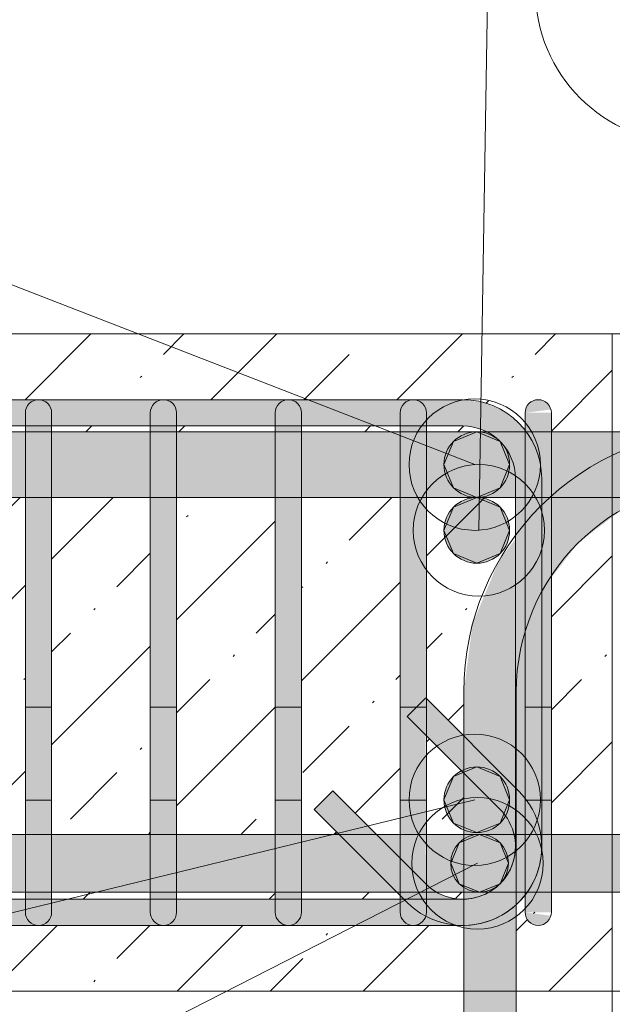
# Model space of a CAD drawing. Header units: millimetres. Extents: x -25607 to 9385, y 1894 to 10168.
# Tile 12 of 181: x -24355 to -24130, y 8665 to 9040. Entities that reach past the tile are written whole.
import ezdxf

# ---------------------------------------------------------------- set-up
doc = ezdxf.new("R2010")
doc.units = ezdxf.units.MM
for name, color, linetype, lineweight in [('S-BEAM', 12, 'Continuous', 9), ('S-COLS', 52, 'Continuous', 9), ('S-RBAR', 171, 'Continuous', 5), ('S-RBAR-IDEN', 171, 'Continuous', 5)]:
    doc.layers.add(name, color=color, linetype=linetype, lineweight=lineweight)

# ---------------------------------------------------------------- blocks, each defined once
blk = doc.blocks.new('Popisek výztuže - _Typ_ množství_PRAVÝ _řezy_-573729-V4')
at = {"layer": 'S-RBAR-IDEN'}
for p, q in [((-24857.77, 9096.15), (-24967.46, 9096.15)), ((-24967.46, 8979.71), (-24857.77, 8979.71))]:
    blk.add_line(p, q, dxfattribs=at)
for centre, start, end in [((-24967.46, 9037.93), 90, 270), ((-24857.77, 9037.93), 277.6434, 82.3566)]:
    blk.add_arc(centre, 58.22, start, end, dxfattribs=at)

msp = doc.modelspace()

# ---------------------------------------------------------------- hatches: boundary and pattern name
at = {"layer": 'S-BEAM', "lineweight": 5}
h = msp.add_hatch(dxfattribs=at)
h.set_pattern_fill('FP_1', color=256, style=0, pattern_type=2)
h.set_pattern_definition([(45, (-15090.743, 5500.453), (-35.35534, 35.35534), []), (45, (-15055.39, 5500.453), (-17.67767, 53.033), [25, -12.5, 0.8382, -11.662])])
h.paths.add_polyline_path([(-24163.19, 8890), (-24163.02, 8891.29), (-24162.52, 8892.5), (-24161.72, 8893.54), (-24160.53, 8894.4), (-24159.48, 8894.83), (-24158.19, 8895), (-24156.71, 8894.75), (-24155.69, 8894.33), (-24154.65, 8893.54), (-24153.86, 8892.5), (-24153.36, 8891.29), (-24160.88, 8890.3)])
h.paths.add_polyline_path([(-24630, 8670), (-24578.44, 8670), (-24578.44, 8695.21), (-24583.45, 8695.67), (-24584.66, 8695.17), (-24585.95, 8695), (-24587.24, 8695.17), (-24588.91, 8696.02), (-24589.49, 8696.46), (-24590.28, 8697.5), (-24591.01, 8698.66), (-24591.86, 8699.02), (-24598.08, 8703.79), (-24601.03, 8707.64), (-24605, 8707.64), (-24605, 8715.21), (-24605.84, 8717.24), (-24606.86, 8725), (-24606.86, 8865), (-24605.84, 8872.76), (-24605, 8874.79), (-24605, 8882.8), (-24600.69, 8882.8), (-24598.08, 8886.21), (-24590.95, 8891.36), (-24590.71, 8891.46), (-24590.28, 8892.5), (-24588.91, 8893.98), (-24588.29, 8894.4), (-24587.24, 8894.83), (-24585.95, 8895), (-24584.63, 8894.82), (-24583.09, 8894.18), (-24576.86, 8895), (-24186.86, 8895), (-24179.1, 8893.98), (-24171.86, 8890.98), (-24165.65, 8886.21), (-24163.19, 8883.01), (-24163.19, 8890), (-24153.19, 8890), (-24153.19, 8882.8), (-24130, 8882.8), (-24130, 8920), (-24630, 8920), (-24630, 8680.26)])
h.paths.add_polyline_path([(-24166.55, 8670), (-24130, 8670), (-24130, 8707.64), (-24153.19, 8707.64), (-24153.36, 8700), (-24163.19, 8700), (-24163.19, 8706.99), (-24165.65, 8703.79), (-24166.55, 8703.1), (-24166.55, 8680.26)])
h.paths.add_polyline_path([(-24195.29, 8670), (-24186.55, 8670), (-24186.55, 8695.04), (-24186.86, 8695), (-24558, 8695), (-24558, 8670), (-24272.45, 8670)])
h.paths.add_polyline_path([(-24158.19, 8695), (-24159.48, 8695.17), (-24160.88, 8695.82), (-24161.72, 8696.46), (-24162.52, 8697.5), (-24163.06, 8699.02), (-24163.19, 8700), (-24153.36, 8698.71), (-24153.86, 8697.5), (-24154.65, 8696.46), (-24156.71, 8695.25), (-24156.9, 8695.17)])
h.paths.add_polyline_path([(-24186.86, 8705), (-24186.55, 8705.04), (-24186.55, 8707.64), (-24196.76, 8707.64), (-24192.04, 8705.68)])
h.paths.add_polyline_path([(-24353.31, 8705), (-24353.31, 8707.64), (-24390.83, 8707.64), (-24390.83, 8705), (-24388.19, 8705)])
h.paths.add_polyline_path([(-24272.45, 8705), (-24258.25, 8705), (-24258.25, 8707.64), (-24295.78, 8707.64), (-24295.78, 8705)])
h.paths.add_polyline_path([(-24558, 8705), (-24543.42, 8705), (-24543.42, 8707.64), (-24558, 8707.64), (-24558, 8707.32)])
h.paths.add_polyline_path([(-24343.31, 8705), (-24305.78, 8705), (-24305.78, 8707.64), (-24343.31, 8707.64), (-24343.31, 8707.32)])
h.paths.add_polyline_path([(-24233.87, 8705), (-24210.72, 8705), (-24210.72, 8706.43), (-24211.93, 8707.64), (-24248.25, 8707.64), (-24248.25, 8705)])
h.paths.add_polyline_path([(-24400.83, 8705), (-24400.83, 8707.64), (-24438.36, 8707.64), (-24438.36, 8705), (-24426.77, 8705)])
h.paths.add_polyline_path([(-24485.89, 8705), (-24448.36, 8705), (-24448.36, 8707.64), (-24485.89, 8707.64), (-24485.89, 8707.32)])
h.paths.add_polyline_path([(-24503.92, 8705), (-24495.89, 8705), (-24495.89, 8707.64), (-24533.42, 8707.64), (-24533.42, 8705)])
h.paths.add_polyline_path([(-24578.44, 8705.21), (-24578.44, 8707.64), (-24580.95, 8707.64), (-24580.95, 8705.54)])
h.paths.add_polyline_path([(-24130, 8729.64), (-24130, 8850.44), (-24143.12, 8840.37), (-24153.19, 8827.25), (-24153.19, 8729.64)])
h.paths.add_polyline_path([(-24580.95, 8729.64), (-24578.44, 8729.88), (-24578.19, 8811.61), (-24578, 8826.53), (-24578, 8857.8), (-24580.95, 8857.8), (-24580.95, 8729.88)])
h.paths.add_polyline_path([(-24543.42, 8729.64), (-24543.42, 8857.8), (-24556.17, 8857.8), (-24557.04, 8844.12), (-24557.87, 8824.66), (-24558, 8809.76), (-24558, 8729.64)])
h.paths.add_polyline_path([(-24343.31, 8729.64), (-24305.78, 8729.88), (-24305.78, 8857.8), (-24343.31, 8857.8), (-24343.31, 8729.88)])
h.paths.add_polyline_path([(-24400.83, 8729.64), (-24400.83, 8857.8), (-24438.36, 8857.8), (-24438.36, 8729.64), (-24426.77, 8729.64)])
h.paths.add_polyline_path([(-24390.83, 8729.64), (-24353.31, 8729.88), (-24353.31, 8857.8), (-24390.83, 8857.8), (-24390.83, 8729.88)])
h.paths.add_polyline_path([(-24295.78, 8729.64), (-24258.25, 8729.88), (-24258.25, 8857.8), (-24295.78, 8857.8), (-24295.78, 8729.88)])
h.paths.add_polyline_path([(-24533.42, 8729.64), (-24495.89, 8729.88), (-24495.89, 8857.8), (-24533.42, 8857.8), (-24533.42, 8729.88)])
h.paths.add_polyline_path([(-24448.36, 8729.64), (-24448.36, 8857.8), (-24485.89, 8857.8), (-24485.89, 8729.64), (-24465.35, 8729.64)])
h.paths.add_polyline_path([(-24195.29, 8729.64), (-24186.55, 8729.64), (-24186.55, 8752.97), (-24200.72, 8767.14), (-24200.72, 8729.64)])
h.paths.add_polyline_path([(-24233.93, 8729.64), (-24243.43, 8739.14), (-24236.36, 8746.21), (-24219.78, 8729.64), (-24210.72, 8729.88), (-24210.72, 8857.8), (-24248.25, 8857.8), (-24248.25, 8729.64), (-24243.43, 8729.64)])
h.paths.add_polyline_path([(-24590.95, 8729.64), (-24590.95, 8857.8), (-24596.86, 8857.8), (-24596.86, 8729.64)])
h.paths.add_polyline_path([(-24186.55, 8767.11), (-24186.55, 8783.8), (-24183.14, 8809.69), (-24173.15, 8833.8), (-24166.86, 8842), (-24166.86, 8857.8), (-24200.72, 8857.8), (-24200.72, 8781.28), (-24195.29, 8775.85)])
h.paths.add_polyline_path([(-24388.19, 8882.8), (-24353.31, 8882.8), (-24353.31, 8885), (-24390.83, 8885), (-24390.83, 8882.8)])
h.paths.add_polyline_path([(-24438.36, 8882.8), (-24400.83, 8882.8), (-24400.83, 8885), (-24438.36, 8885)])
h.paths.add_polyline_path([(-24495.89, 8882.8), (-24495.89, 8885), (-24533.42, 8885), (-24533.42, 8883.8), (-24528.32, 8883.8), (-24528.32, 8882.8), (-24503.92, 8882.8)])
h.paths.add_polyline_path([(-24248.25, 8882.8), (-24210.72, 8882.8), (-24210.72, 8885), (-24248.25, 8885)])
h.paths.add_polyline_path([(-24179.1, 8882.8), (-24178.03, 8882.8), (-24181.69, 8884.32), (-24186.86, 8885), (-24200.72, 8885), (-24200.72, 8882.8), (-24181.69, 8882.8)])
h.paths.add_polyline_path([(-24272.45, 8882.8), (-24258.25, 8882.8), (-24258.25, 8885), (-24295.78, 8885), (-24295.78, 8882.8)])
h.paths.add_polyline_path([(-24485.89, 8882.8), (-24448.36, 8882.8), (-24448.36, 8885), (-24485.89, 8885)])
h.paths.add_polyline_path([(-24305.78, 8882.8), (-24305.78, 8885), (-24343.31, 8885), (-24343.31, 8882.8), (-24311.03, 8882.8)])
h.paths.add_polyline_path([(-24572.18, 8882.8), (-24570.59, 8883.46), (-24567.46, 8883.73), (-24565.29, 8883.46), (-24562.83, 8883.8), (-24543.42, 8883.8), (-24543.42, 8885), (-24577.66, 8884.9), (-24580.95, 8884.32), (-24580.95, 8882.8), (-24575, 8882.8)])
at = {"layer": 'S-RBAR'}
for color, points in [(7, [(-24388.19, 8885), (-24186.86, 8885), (-24186.86, 8895), (-24576.86, 8895), (-24576.86, 8885), (-24426.77, 8885)]), (7, [(-24156.86, 8865), (-24157.89, 8872.76), (-24160.88, 8880), (-24165.65, 8886.21), (-24172.72, 8891.34), (-24179.1, 8893.98), (-24186.86, 8895), (-24186.86, 8885), (-24181.69, 8884.32), (-24176.86, 8882.32), (-24172.72, 8879.14), (-24169.54, 8875), (-24167.54, 8870.18), (-24166.86, 8865), (-24157.89, 8865)]), (7, [(-24163.19, 8890), (-24153.36, 8891.29), (-24153.86, 8892.5), (-24154.65, 8893.54), (-24156.71, 8894.75), (-24156.9, 8894.83), (-24158.19, 8895), (-24159.48, 8894.83), (-24160.69, 8894.33), (-24161.72, 8893.54), (-24162.52, 8892.5), (-24163.02, 8891.29)]), (7, [(-24156.86, 8865), (-24153.19, 8865), (-24153.36, 8890), (-24163.19, 8890), (-24163.19, 8883.01), (-24160.53, 8879.14), (-24157.89, 8872.76), (-24157.1, 8866.78)]), (7, [(-24343.31, 8865), (-24343.31, 8885), (-24353.31, 8885), (-24353.31, 8865), (-24349.61, 8865)]), (7, [(-24295.78, 8865), (-24295.78, 8885), (-24305.78, 8885), (-24305.78, 8865)]), (7, [(-24248.25, 8865), (-24248.25, 8885), (-24258.25, 8885), (-24258.25, 8865)]), (7, [(-24200.72, 8865), (-24200.72, 8885), (-24210.72, 8885), (-24210.72, 8865)]), (256, [(-24181.56, 8857.8), (-24172.72, 8861.46), (-24169.06, 8870.3), (-24172.72, 8879.14), (-24181.56, 8882.8), (-24190.4, 8879.14), (-24194.06, 8870.3), (-24190.4, 8861.46)]), (256, [(-24181.56, 8857.8), (-24172.72, 8861.46), (-24169.06, 8870.3), (-24172.72, 8879.14), (-24181.56, 8882.8), (-24190.4, 8879.14), (-24194.06, 8870.3), (-24190.4, 8861.46)]), (7, [(-24343.31, 8725), (-24343.31, 8865), (-24353.31, 8865), (-24353.31, 8725), (-24349.61, 8725)]), (7, [(-24295.78, 8725), (-24295.78, 8865), (-24305.78, 8865), (-24305.78, 8725)]), (7, [(-24248.25, 8725), (-24248.25, 8865), (-24258.25, 8865), (-24258.25, 8725)]), (7, [(-24201.01, 8725), (-24200.72, 8725), (-24201.01, 8767.43), (-24208.08, 8774.5), (-24201.01, 8781.57), (-24200.72, 8781.57), (-24200.72, 8865), (-24210.72, 8865), (-24210.72, 8725)]), (7, [(-24156.86, 8725), (-24156.86, 8865), (-24166.86, 8865), (-24166.86, 8725)]), (7, [(-24153.19, 8725), (-24153.19, 8865), (-24156.86, 8865), (-24156.71, 8725)]), (256, [(-24181.56, 8832.8), (-24172.72, 8836.46), (-24169.06, 8845.3), (-24172.72, 8854.14), (-24181.56, 8857.8), (-24190.4, 8854.14), (-24194.06, 8845.3), (-24190.4, 8836.46)]), (7, [(-24172.72, 8739.14), (-24166.86, 8745), (-24166.86, 8747.43), (-24201.01, 8781.57), (-24208.08, 8774.5), (-24175.02, 8741.44)]), (256, [(-24181.56, 8730.3), (-24172.72, 8733.96), (-24169.06, 8742.8), (-24172.72, 8751.64), (-24181.56, 8755.3), (-24190.4, 8751.64), (-24194.06, 8742.8), (-24190.4, 8733.96)]), (7, [(-24208.08, 8703.79), (-24201.01, 8710.86), (-24236.36, 8746.21), (-24243.43, 8739.14), (-24215.14, 8710.85)]), (7, [(-24166.86, 8725), (-24166.86, 8745), (-24172.72, 8739.14), (-24169.54, 8735), (-24167.54, 8730.18)]), (256, [(-24180.5, 8707.64), (-24172.72, 8710.86), (-24169.5, 8718.64), (-24172.72, 8726.41), (-24180.5, 8729.64), (-24188.28, 8726.41), (-24191.5, 8718.64), (-24188.25, 8710.85)]), (7, [(-24343.31, 8705), (-24343.31, 8725), (-24353.31, 8725), (-24353.31, 8705), (-24346.91, 8705)]), (7, [(-24305.78, 8705), (-24295.78, 8705), (-24295.78, 8725), (-24305.78, 8725), (-24305.78, 8707.92)]), (7, [(-24258.25, 8705), (-24248.25, 8705), (-24248.25, 8725), (-24258.25, 8725), (-24258.25, 8707.92)]), (7, [(-24186.86, 8695), (-24179.1, 8696.02), (-24171.86, 8699.02), (-24165.65, 8703.79), (-24160.53, 8710.85), (-24157.89, 8717.24), (-24156.86, 8725), (-24166.86, 8725), (-24167.54, 8719.82), (-24169.54, 8715), (-24172.73, 8710.85), (-24176.86, 8707.68), (-24181.69, 8705.68), (-24186.86, 8705), (-24192.04, 8705.68), (-24196.86, 8707.68), (-24201.02, 8710.85), (-24208.08, 8703.79), (-24201.01, 8698.66), (-24194.63, 8696.02), (-24192.04, 8695.68)]), (7, [(-24158.19, 8700), (-24153.19, 8700), (-24153.19, 8725), (-24156.86, 8725), (-24157.89, 8717.24), (-24160.88, 8710), (-24163.19, 8706.99), (-24163.19, 8700), (-24159.48, 8700)]), (7, [(-24272.45, 8695), (-24186.86, 8695), (-24195.29, 8696.3), (-24201.86, 8699.02), (-24209.29, 8705), (-24576.86, 8705), (-24576.86, 8695), (-24311.03, 8695)]), (7, [(-24158.19, 8695), (-24156.71, 8695.25), (-24155.69, 8695.67), (-24154.65, 8696.46), (-24153.86, 8697.5), (-24153.36, 8698.71), (-24163.19, 8700), (-24163.02, 8698.71), (-24162.52, 8697.5), (-24161.72, 8696.46), (-24160.69, 8695.67), (-24159.48, 8695.17)])]:
    msp.add_hatch(color=color, dxfattribs=at).paths.add_polyline_path(points)
h = msp.add_hatch(color=7, dxfattribs=at)
h.paths.add_polyline_path([(-23445.36, 8857.8), (-23362.82, 8857.8), (-23362.82, 8882.8), (-23445.36, 8882.8), (-23445.36, 8863.81)])
h.paths.add_polyline_path([(-24590.95, 8857.8), (-24591.01, 8879.14), (-24594.18, 8875), (-24596.18, 8870.18), (-24596.86, 8863.81), (-24596.86, 8857.8)])
h.paths.add_polyline_path([(-24533.42, 8857.8), (-24495.89, 8857.8), (-24495.89, 8882.8), (-24528.32, 8882.8), (-24528.32, 8863.8), (-24533.42, 8863.8)])
h.paths.add_polyline_path([(-24558, 8857.8), (-24543.42, 8857.8), (-24543.42, 8863.8), (-24548.33, 8863.99), (-24548.33, 8882.8), (-24563.82, 8882.8), (-24563, 8882.46), (-24560.93, 8880.87), (-24559.34, 8878.8), (-24558.34, 8876.39), (-24558, 8872.7), (-24558, 8863.81)])
h.paths.add_polyline_path([(-24580.95, 8857.8), (-24578, 8857.8), (-24578, 8873.8), (-24558, 8873.8), (-24577.66, 8876.39), (-24576.66, 8878.8), (-24575.07, 8880.87), (-24573, 8882.8), (-24580.95, 8882.8), (-24580.95, 8863.81)])
h.paths.add_polyline_path([(-24390.83, 8857.8), (-24353.31, 8857.8), (-24353.31, 8882.8), (-24390.83, 8882.8), (-24390.83, 8863.81)])
h.paths.add_polyline_path([(-24438.36, 8857.8), (-24400.83, 8857.8), (-24400.83, 8882.8), (-24438.36, 8882.8), (-24438.36, 8863.81)])
h.paths.add_polyline_path([(-24485.89, 8857.8), (-24448.36, 8857.8), (-24448.36, 8882.8), (-24485.89, 8882.8), (-24485.89, 8863.81)])
h.paths.add_polyline_path([(-24200.72, 8857.8), (-24166.86, 8857.8), (-24166.86, 8865), (-24167.54, 8870.18), (-24169.54, 8875), (-24172.72, 8879.14), (-24176.86, 8882.32), (-24178.03, 8882.8), (-24200.72, 8882.8), (-24200.72, 8863.81)])
h.paths.add_polyline_path([(-24248.25, 8857.8), (-24210.72, 8857.8), (-24210.72, 8882.8), (-24248.25, 8882.8), (-24248.25, 8863.81)])
h.paths.add_polyline_path([(-24295.78, 8857.8), (-24258.25, 8857.8), (-24258.25, 8882.8), (-24295.78, 8882.8), (-24295.78, 8863.81)])
h.paths.add_polyline_path([(-24305.78, 8857.8), (-24305.78, 8882.8), (-24343.31, 8882.8), (-24343.31, 8857.8)])
h.paths.add_polyline_path([(-21192.5, 8857.8), (-21192.5, 8882.8), (-21371.43, 8882.8), (-21371.43, 8857.8), (-21263.23, 8857.8)])
h.paths.add_polyline_path([(-21182.5, 8857.8), (-21172.5, 8857.8), (-21172.5, 8882.8), (-21182.5, 8882.8), (-21182.5, 8863.81)])
h.paths.add_polyline_path([(-24153.19, 8857.8), (-24115.66, 8857.8), (-24115.66, 8882.8), (-24153.19, 8882.8), (-24153.19, 8863.81)])
h.paths.add_polyline_path([(-24058.13, 8857.8), (-24020.6, 8857.8), (-24020.6, 8882.8), (-24058.13, 8882.8), (-24058.13, 8863.81)])
h.paths.add_polyline_path([(-24105.66, 8857.8), (-24068.13, 8857.8), (-24068.13, 8882.8), (-24105.66, 8882.8), (-24105.66, 8863.81)])
h.paths.add_polyline_path([(-23915.54, 8857.8), (-23825.54, 8857.8), (-23825.54, 8882.8), (-23915.54, 8882.8), (-23915.54, 8863.81)])
h.paths.add_polyline_path([(-23963.07, 8857.8), (-23925.54, 8857.8), (-23925.54, 8882.8), (-23963.07, 8882.8), (-23963.07, 8863.81)])
h.paths.add_polyline_path([(-24010.6, 8857.8), (-23973.07, 8857.8), (-23973.07, 8882.8), (-24010.6, 8882.8), (-24010.6, 8863.81)])
h.paths.add_polyline_path([(-23815.54, 8857.8), (-23733, 8857.8), (-23733, 8882.8), (-23815.54, 8882.8), (-23815.54, 8863.81)])
h.paths.add_polyline_path([(-23630.45, 8857.8), (-23547.91, 8857.8), (-23547.91, 8882.8), (-23630.45, 8882.8), (-23630.45, 8863.81)])
h.paths.add_polyline_path([(-23723, 8857.8), (-23640.45, 8857.8), (-23640.45, 8882.8), (-23723, 8882.8), (-23723, 8863.81)])
h.paths.add_polyline_path([(-23537.91, 8857.8), (-23455.36, 8857.8), (-23455.36, 8882.8), (-23537.91, 8882.8), (-23537.91, 8863.81)])
h.paths.add_polyline_path([(-23352.82, 8857.8), (-23270.27, 8857.8), (-23270.27, 8882.8), (-23352.82, 8882.8), (-23352.82, 8863.81)])
h.paths.add_polyline_path([(-23167.73, 8857.8), (-23085.18, 8857.8), (-23085.18, 8882.8), (-23167.73, 8882.8), (-23167.73, 8863.81)])
h.paths.add_polyline_path([(-23177.73, 8857.8), (-23177.73, 8882.8), (-23260.27, 8882.8), (-23260.27, 8857.8)])
h.paths.add_polyline_path([(-22982.64, 8857.8), (-22900.09, 8857.8), (-22900.09, 8882.8), (-22982.64, 8882.8), (-22982.64, 8863.81)])
h.paths.add_polyline_path([(-23075.18, 8857.8), (-22992.64, 8857.8), (-22992.64, 8882.8), (-23075.18, 8882.8), (-23075.18, 8863.81)])
h.paths.add_polyline_path([(-22890.09, 8857.8), (-22807.55, 8857.8), (-22807.55, 8882.8), (-22890.09, 8882.8), (-22890.09, 8863.81)])
h.paths.add_polyline_path([(-22705, 8857.8), (-22515, 8857.8), (-22515, 8882.8), (-22705, 8882.8), (-22705, 8863.81)])
h.paths.add_polyline_path([(-22715, 8857.8), (-22715, 8882.8), (-22797.55, 8882.8), (-22797.55, 8857.8)])
h.paths.add_polyline_path([(-22505, 8857.8), (-22326.07, 8857.8), (-22326.07, 8882.8), (-22505, 8882.8), (-22505, 8863.81)])
h.paths.add_polyline_path([(-21381.43, 8857.8), (-21381.43, 8882.8), (-21560.36, 8882.8), (-21560.36, 8857.8), (-21417.55, 8857.8)])
h.paths.add_polyline_path([(-21570.36, 8857.8), (-21570.36, 8882.8), (-21749.29, 8882.8), (-21749.29, 8857.8), (-21571.87, 8857.8)])
h.paths.add_polyline_path([(-21759.29, 8857.8), (-21759.29, 8882.8), (-21938.21, 8882.8), (-21938.21, 8857.8), (-21880.51, 8857.8)])
h.paths.add_polyline_path([(-22316.07, 8857.8), (-22137.14, 8857.8), (-22137.14, 8882.8), (-22316.07, 8882.8), (-22316.07, 8863.81)])
h.paths.add_polyline_path([(-22127.14, 8857.8), (-21948.21, 8857.8), (-21948.21, 8882.8), (-22127.14, 8882.8), (-22127.14, 8863.81)])
h.paths.add_polyline_path([(-24605, 8874.79), (-24602.84, 8880), (-24600.69, 8882.8), (-24605, 8882.8), (-24605, 8879.14)])
h = msp.add_hatch(color=256, dxfattribs=at)
edge = h.paths.add_edge_path()
edge.add_arc((-24181.56, 8870.3), 12.5, 0, 360)
h = msp.add_hatch(color=256, dxfattribs=at)
edge = h.paths.add_edge_path()
edge.add_arc((-24181.56, 8870.3), 12.5, 0, 360)
h = msp.add_hatch(color=7, dxfattribs=at)
h.paths.add_polyline_path([(-24186.55, 8783.8), (-24166.86, 8783.8), (-24166.86, 8842), (-24173.15, 8833.8), (-24183.14, 8809.69), (-24184.07, 8802.62)])
h.paths.add_polyline_path([(-24153.19, 8827.25), (-24143.12, 8840.37), (-24126.55, 8853.09), (-24115.66, 8857.8), (-24153.19, 8857.64), (-24153.19, 8850.44)])
h.paths.add_polyline_path([(-24094.15, 8882.8), (-24086.55, 8882.8), (-24086.55, 8883.8)])
h = msp.add_hatch(color=256, dxfattribs=at)
edge = h.paths.add_edge_path()
edge.add_arc((-24181.56, 8845.3), 12.5, 0, 360)
h = msp.add_hatch(color=7, dxfattribs=at)
h.paths.add_polyline_path([(-24183.05, 7883.8), (-24183.05, 7916), (-24186.55, 7916), (-24186.55, 7883.8)])
h.paths.add_polyline_path([(-24186.55, 7924), (-24183.05, 7924), (-24183.05, 8016), (-24186.55, 8016), (-24186.55, 7946.05)])
h.paths.add_polyline_path([(-24186.55, 8024), (-24183.05, 8024), (-24183.05, 8116), (-24186.55, 8116), (-24186.55, 8037.83)])
h.paths.add_polyline_path([(-24183.05, 8124), (-24183.05, 8216), (-24186.55, 8216), (-24186.55, 8124)])
h.paths.add_polyline_path([(-24183.05, 8224), (-24183.05, 8316), (-24186.55, 8316), (-24186.55, 8224)])
h.paths.add_polyline_path([(-24186.55, 8324), (-24183.05, 8324), (-24183.05, 8416), (-24186.55, 8416), (-24186.55, 8343.75)])
h.paths.add_polyline_path([(-24183.05, 8424), (-24183.05, 8516), (-24186.55, 8516), (-24186.55, 8424)])
h.paths.add_polyline_path([(-24183.05, 8524), (-24183.05, 8616), (-24186.55, 8616), (-24186.55, 8524)])
h.paths.add_polyline_path([(-24183.05, 8624), (-24183.05, 8660), (-24166.55, 8660), (-24166.55, 8703.1), (-24172.72, 8698.66), (-24179.1, 8696.02), (-24186.55, 8695), (-24186.55, 8624)])
h.paths.add_polyline_path([(-24186.55, 8705.04), (-24181.69, 8705.68), (-24176.97, 8707.64), (-24186.55, 8707.64), (-24186.55, 8705.68)])
h.paths.add_polyline_path([(-24186.55, 8729.64), (-24167.47, 8729.64), (-24167.54, 8730.18), (-24169.54, 8735), (-24173.58, 8740), (-24186.55, 8752.97), (-24186.55, 8741.44)])
h.paths.add_polyline_path([(-24166.86, 8747.43), (-24166.86, 8783.8), (-24186.55, 8783.8), (-24186.55, 8767.11)])
h = msp.add_hatch(color=256, dxfattribs=at)
edge = h.paths.add_edge_path()
edge.add_arc((-24181.56, 8742.8), 12.5, 0, 360)
h = msp.add_hatch(color=7, dxfattribs=at)
h.paths.add_polyline_path([(-24601.03, 8707.64), (-24603.19, 8710.85), (-24605, 8715.21), (-24605, 8707.64), (-24602.84, 8707.64)])
h.paths.add_polyline_path([(-22960.74, 8707.64), (-22900.09, 8707.92), (-22900.09, 8729.64), (-22982.64, 8729.64), (-22982.64, 8707.64)])
h.paths.add_polyline_path([(-22890.09, 8707.64), (-22807.55, 8707.92), (-22807.55, 8729.64), (-22890.09, 8729.64), (-22890.09, 8707.92)])
h.paths.add_polyline_path([(-17983.96, 8707.64), (-17980, 8707.64), (-17980, 8729.64), (-18012.83, 8729.64), (-18012.83, 8707.64)])
h.paths.add_polyline_path([(-22992.64, 8707.64), (-22992.64, 8729.64), (-23075.18, 8729.64), (-23075.18, 8707.64), (-22999.32, 8707.64)])
h.paths.add_polyline_path([(-22797.55, 8707.64), (-22715, 8707.92), (-22715, 8729.64), (-22797.55, 8729.64), (-22797.55, 8707.92)])
h.paths.add_polyline_path([(-22705, 8707.64), (-22515, 8707.92), (-22515, 8729.64), (-22705, 8729.64), (-22705, 8707.92)])
h.paths.add_polyline_path([(-18022.83, 8707.64), (-18022.83, 8729.64), (-18061.22, 8729.64), (-18061.12, 8707.64)])
h.paths.add_polyline_path([(-23085.18, 8707.64), (-23085.18, 8729.64), (-23167.73, 8729.64), (-23167.73, 8707.64), (-23115.06, 8707.64)])
h.paths.add_polyline_path([(-22505, 8707.64), (-22326.07, 8707.92), (-22326.07, 8729.64), (-22505, 8729.64), (-22505, 8707.92)])
h.paths.add_polyline_path([(-22316.07, 8707.64), (-22137.14, 8707.92), (-22137.14, 8729.64), (-22316.07, 8729.64), (-22316.07, 8707.92)])
h.paths.add_polyline_path([(-18071.22, 8707.64), (-18071.22, 8729.64), (-18109.61, 8729.64), (-18109.61, 8707.64), (-18099.7, 8707.64)])
h.paths.add_polyline_path([(-23177.73, 8707.64), (-23177.73, 8729.64), (-23260.27, 8729.64), (-23260.27, 8707.64), (-23192.22, 8707.64)])
h.paths.add_polyline_path([(-22127.14, 8707.64), (-21948.21, 8707.92), (-21948.21, 8729.64), (-22127.14, 8729.64), (-22127.14, 8707.92)])
h.paths.add_polyline_path([(-24558, 8707.64), (-24543.42, 8707.92), (-24543.42, 8729.64), (-24558, 8729.64), (-24558, 8707.92)])
h.paths.add_polyline_path([(-18119.61, 8707.64), (-18119.61, 8729.64), (-18158, 8729.64), (-18158, 8707.64), (-18138.28, 8707.64)])
h.paths.add_polyline_path([(-21938.21, 8707.64), (-21759.29, 8707.92), (-21759.29, 8729.64), (-21938.21, 8729.64), (-21938.21, 8707.92)])
h.paths.add_polyline_path([(-23270.27, 8707.64), (-23270.27, 8729.64), (-23352.82, 8729.64), (-23352.82, 8707.64), (-23307.95, 8707.64)])
h.paths.add_polyline_path([(-24580.95, 8707.64), (-24578, 8707.92), (-24578, 8729.64), (-24580.95, 8729.64), (-24580.95, 8707.92)])
h.paths.add_polyline_path([(-21749.29, 8707.64), (-21570.36, 8707.92), (-21570.36, 8729.64), (-21749.29, 8729.64), (-21749.29, 8707.92)])
h.paths.add_polyline_path([(-18168, 8707.64), (-18168, 8729.64), (-18206.38, 8729.64), (-18206.38, 8707.64), (-18176.86, 8707.64)])
h.paths.add_polyline_path([(-23362.82, 8707.64), (-23362.82, 8729.64), (-23445.36, 8729.64), (-23445.36, 8707.64), (-23385.11, 8707.64)])
h.paths.add_polyline_path([(-21560.36, 8707.64), (-21381.43, 8707.92), (-21381.43, 8729.64), (-21560.36, 8729.64), (-21560.36, 8707.92)])
h.paths.add_polyline_path([(-23455.36, 8707.64), (-23455.36, 8729.64), (-23537.91, 8729.64), (-23537.91, 8707.64), (-23462.27, 8707.64)])
h.paths.add_polyline_path([(-21371.43, 8707.64), (-21192.5, 8707.92), (-21192.5, 8729.64), (-21371.43, 8729.64), (-21371.43, 8707.92)])
h.paths.add_polyline_path([(-18216.38, 8707.64), (-18216.38, 8729.64), (-18254.77, 8729.64), (-18254.77, 8707.64), (-18254.02, 8707.64)])
h.paths.add_polyline_path([(-21182.5, 8707.64), (-21003.57, 8707.92), (-21003.57, 8729.64), (-21182.5, 8729.64), (-21182.5, 8707.92)])
h.paths.add_polyline_path([(-24533.42, 8707.64), (-24495.89, 8707.92), (-24495.89, 8729.64), (-24533.42, 8729.64), (-24533.42, 8707.92)])
h.paths.add_polyline_path([(-20993.57, 8707.64), (-20814.64, 8707.92), (-20814.64, 8729.64), (-20993.57, 8729.64), (-20993.57, 8707.92)])
h.paths.add_polyline_path([(-23547.91, 8707.64), (-23547.91, 8729.64), (-23630.45, 8729.64), (-23630.45, 8707.64), (-23578.01, 8707.64)])
h.paths.add_polyline_path([(-18264.77, 8707.64), (-18264.77, 8729.64), (-18303.16, 8729.64), (-18303.16, 8707.64), (-18292.6, 8707.64)])
h.paths.add_polyline_path([(-24485.89, 8707.64), (-24448.36, 8707.92), (-24448.36, 8729.64), (-24485.89, 8729.64), (-24485.89, 8707.92)])
h.paths.add_polyline_path([(-20804.64, 8707.64), (-20625.71, 8707.92), (-20625.71, 8729.64), (-20804.64, 8729.64), (-20804.64, 8707.92)])
h.paths.add_polyline_path([(-20615.71, 8707.64), (-20436.79, 8707.92), (-20436.79, 8729.64), (-20615.71, 8729.64), (-20615.71, 8707.92)])
h.paths.add_polyline_path([(-18313.16, 8707.64), (-18313.16, 8729.64), (-18351.55, 8729.64), (-18351.55, 8707.64), (-18331.18, 8707.64)])
h.paths.add_polyline_path([(-23640.45, 8707.64), (-23640.45, 8729.64), (-23723, 8729.64), (-23723, 8707.64), (-23655.17, 8707.64)])
h.paths.add_polyline_path([(-20426.79, 8707.64), (-20247.86, 8707.92), (-20247.86, 8729.64), (-20426.79, 8729.64), (-20426.79, 8707.92)])
h.paths.add_polyline_path([(-24438.36, 8707.64), (-24400.83, 8707.92), (-24400.83, 8729.64), (-24438.36, 8729.64), (-24438.36, 8707.92)])
h.paths.add_polyline_path([(-20237.86, 8707.64), (-20058.93, 8707.92), (-20058.93, 8729.64), (-20237.86, 8729.64), (-20237.86, 8707.92)])
h.paths.add_polyline_path([(-18361.55, 8707.64), (-18361.55, 8729.64), (-18399.94, 8729.64), (-18399.94, 8707.64), (-18369.76, 8707.64)])
h.paths.add_polyline_path([(-23733, 8707.64), (-23733, 8729.64), (-23815.54, 8729.64), (-23815.54, 8707.64), (-23770.91, 8707.64)])
h.paths.add_polyline_path([(-20048.93, 8707.64), (-19870, 8707.92), (-19870, 8729.64), (-20048.93, 8729.64), (-20048.93, 8707.92)])
h.paths.add_polyline_path([(-19860, 8707.64), (-19670, 8707.92), (-19670, 8729.64), (-19860, 8729.64), (-19860, 8707.92)])
h.paths.add_polyline_path([(-18409.94, 8707.64), (-18409.94, 8729.64), (-18448.33, 8729.64), (-18448.33, 8707.64), (-18446.91, 8707.64)])
h.paths.add_polyline_path([(-23825.54, 8707.64), (-23825.54, 8729.64), (-23915.54, 8729.64), (-23915.54, 8707.64), (-23848.07, 8707.64)])
h.paths.add_polyline_path([(-24390.83, 8707.64), (-24353.31, 8707.92), (-24353.31, 8729.64), (-24390.83, 8729.64), (-24390.83, 8707.92)])
h.paths.add_polyline_path([(-19660, 8707.64), (-19577.45, 8707.92), (-19577.45, 8729.64), (-19660, 8729.64), (-19660, 8707.92)])
h.paths.add_polyline_path([(-18458.33, 8707.64), (-18458.33, 8729.64), (-18549.46, 8729.64), (-18549.46, 8707.64), (-18485.49, 8707.64)])
h.paths.add_polyline_path([(-19567.45, 8707.64), (-19484.91, 8707.92), (-19484.91, 8729.64), (-19567.45, 8729.64), (-19567.45, 8707.92)])
h.paths.add_polyline_path([(-23925.54, 8707.64), (-23925.54, 8729.64), (-23963.07, 8729.64), (-23963.07, 8707.64)])
h.paths.add_polyline_path([(-19474.91, 8707.64), (-19392.36, 8707.92), (-19392.36, 8729.64), (-19474.91, 8729.64), (-19474.91, 8707.92)])
h.paths.add_polyline_path([(-23973.07, 8707.64), (-23973.07, 8729.64), (-24010.6, 8729.64), (-24010.6, 8707.64), (-24002.39, 8707.64)])
h.paths.add_polyline_path([(-19382.36, 8707.64), (-19299.82, 8707.92), (-19299.82, 8729.64), (-19382.36, 8729.64), (-19382.36, 8707.92)])
h.paths.add_polyline_path([(-24020.6, 8707.64), (-24020.6, 8729.64), (-24058.13, 8729.64), (-24058.13, 8707.64), (-24040.97, 8707.64)])
h.paths.add_polyline_path([(-18559.46, 8707.64), (-18559.46, 8729.64), (-18642, 8729.64), (-18642, 8707.64), (-18562.65, 8707.64)])
h.paths.add_polyline_path([(-19289.82, 8707.64), (-19207.27, 8707.92), (-19207.27, 8729.64), (-19289.82, 8729.64), (-19289.82, 8707.92)])
h.paths.add_polyline_path([(-24068.13, 8707.64), (-24068.13, 8729.64), (-24105.66, 8729.64), (-24105.66, 8707.64), (-24079.55, 8707.64)])
h.paths.add_polyline_path([(-19197.27, 8707.64), (-19114.73, 8707.92), (-19114.73, 8729.64), (-19197.27, 8729.64), (-19197.27, 8707.92)])
h.paths.add_polyline_path([(-24343.31, 8707.64), (-24305.78, 8707.92), (-24305.78, 8729.64), (-24343.31, 8729.64), (-24343.31, 8707.92)])
h.paths.add_polyline_path([(-24115.66, 8707.64), (-24115.66, 8729.64), (-24153.19, 8729.64), (-24153.19, 8707.64), (-24118.13, 8707.64)])
h.paths.add_polyline_path([(-19104.73, 8707.64), (-19022.18, 8707.92), (-19022.18, 8729.64), (-19104.73, 8729.64), (-19104.73, 8707.92)])
h.paths.add_polyline_path([(-24295.78, 8707.64), (-24258.25, 8707.92), (-24258.25, 8729.64), (-24295.78, 8729.64), (-24295.78, 8707.92)])
h.paths.add_polyline_path([(-19012.18, 8707.64), (-18929.64, 8707.92), (-18929.64, 8729.64), (-19012.18, 8729.64), (-19012.18, 8707.92)])
h.paths.add_polyline_path([(-18652, 8707.64), (-18652, 8729.64), (-18734.55, 8729.64), (-18734.55, 8707.64), (-18678.39, 8707.64)])
h.paths.add_polyline_path([(-24181.69, 8707.64), (-24176.86, 8707.68), (-24172.72, 8710.86), (-24169.54, 8715), (-24167.54, 8719.82), (-24166.86, 8725), (-24167.54, 8729.64), (-24200.72, 8729.64), (-24200.72, 8710.64), (-24196.76, 8707.64), (-24192.04, 8707.64)])
h.paths.add_polyline_path([(-18919.64, 8707.64), (-18837.09, 8707.92), (-18837.09, 8729.64), (-18919.64, 8729.64), (-18919.64, 8707.92)])
h.paths.add_polyline_path([(-24211.93, 8707.64), (-24233.93, 8729.64), (-24248.25, 8729.64), (-24248.25, 8707.64), (-24233.87, 8707.64)])
h.paths.add_polyline_path([(-18827.09, 8707.64), (-18744.55, 8707.92), (-18744.55, 8729.64), (-18827.09, 8729.64), (-18827.09, 8707.92)])
h.paths.add_polyline_path([(-24590.95, 8710.82), (-24590.95, 8729.64), (-24596.86, 8729.64), (-24596.86, 8725), (-24596.18, 8719.82), (-24594.18, 8715), (-24590.99, 8710.85)])
h.paths.add_polyline_path([(-24210.72, 8720.57), (-24210.72, 8729.64), (-24219.78, 8729.64), (-24215.15, 8725)])
h = msp.add_hatch(color=256, dxfattribs=at)
edge = h.paths.add_edge_path()
edge.add_arc((-24180.5, 8718.64), 11, 0, 360)
h = msp.add_hatch(color=7, dxfattribs=at)
h.paths.add_polyline_path([(-24209.29, 8705), (-24210.72, 8706.43), (-24210.72, 8705)])
h.paths.add_polyline_path([(-24200.72, 8710.64), (-24201.01, 8725), (-24210.72, 8725), (-24210.6, 8720.45), (-24200.99, 8710.85)])

# ---------------------------------------------------------------- linework, layer by layer
at = {"layer": 'S-BEAM', "lineweight": 18}
for p, q in [((-24130, 8920), (-24630, 8920)), ((-24130, 8670), (-24130, 8920)), ((-24630, 8670), (-24130, 8670))]:
    msp.add_line(p, q, dxfattribs=at)
at = {"layer": 'S-BEAM'}
for p, q in [((-18195, 8920), (-24130, 8920)), ((-24630, 8670), (-24130, 8670)), ((-18195, 8670), (-24130, 8670))]:
    msp.add_line(p, q, dxfattribs=at)
at = {"layer": 'S-COLS'}
for p, q in [((-24630, 8920), (-24130, 8920)), ((-24130, 8670), (-24130, 6370))]:
    msp.add_line(p, q, dxfattribs=at)
at = {"layer": 'S-RBAR'}
for p, q in [((-24576.86, 8895), (-24186.86, 8895)), ((-24576.86, 8895), (-24186.86, 8895)), ((-24576.86, 8895), (-24186.86, 8895)), ((-24576.86, 8895), (-24186.86, 8895)), ((-24576.86, 8895), (-24186.86, 8895)), ((-24576.86, 8895), (-24186.86, 8895)), ((-24576.86, 8895), (-24186.86, 8895)), ((-24353.31, 8890), (-24353.31, 8865)), ((-24353.31, 8890), (-24353.31, 8865)), ((-24343.31, 8890), (-24343.31, 8865)), ((-24343.31, 8890), (-24343.31, 8865)), ((-24305.78, 8890), (-24305.78, 8865)), ((-24305.78, 8890), (-24305.78, 8865)), ((-24295.78, 8890), (-24295.78, 8865)), ((-24295.78, 8890), (-24295.78, 8865)), ((-24258.25, 8890), (-24258.25, 8865)), ((-24258.25, 8890), (-24258.25, 8865)), ((-24248.25, 8890), (-24248.25, 8865)), ((-24248.25, 8890), (-24248.25, 8865)), ((-24210.72, 8890), (-24210.72, 8865)), ((-24210.72, 8890), (-24210.72, 8865)), ((-24200.72, 8890), (-24200.72, 8865)), ((-24200.72, 8890), (-24200.72, 8865)), ((-24163.19, 8890), (-24163.19, 8865)), ((-24163.19, 8890), (-24163.19, 8865)), ((-24153.19, 8890), (-24153.19, 8865)), ((-24153.19, 8890), (-24153.19, 8865)), ((-24576.86, 8885), (-24186.86, 8885)), ((-24576.86, 8885), (-24186.86, 8885)), ((-24576.86, 8885), (-24186.86, 8885)), ((-24576.86, 8885), (-24186.86, 8885)), ((-24576.86, 8885), (-24186.86, 8885)), ((-24576.86, 8885), (-24186.86, 8885)), ((-24576.86, 8885), (-24186.86, 8885)), ((-24605, 8882.8), (-21172.5, 8882.8)), ((-24605, 8882.8), (-21172.5, 8882.8)), ((-24605, 8882.8), (-21172.5, 8882.8)), ((-24181.56, 8882.8), (-24190.4, 8879.14)), ((-24181.56, 8882.8), (-24190.4, 8879.14)), ((-24172.72, 8879.14), (-24181.56, 8882.8)), ((-24172.72, 8879.14), (-24181.56, 8882.8)), ((-24190.4, 8879.14), (-24194.06, 8870.3)), ((-24190.4, 8879.14), (-24194.06, 8870.3)), ((-24169.06, 8870.3), (-24172.72, 8879.14)), ((-24169.06, 8870.3), (-24172.72, 8879.14)), ((-24194.06, 8870.3), (-24190.4, 8861.46)), ((-24194.06, 8870.3), (-24190.4, 8861.46)), ((-24172.72, 8861.46), (-24169.06, 8870.3)), ((-24172.72, 8861.46), (-24169.06, 8870.3)), ((-24353.31, 8725), (-24353.31, 8865)), ((-24353.31, 8865), (-24353.31, 8725)), ((-24343.31, 8725), (-24343.31, 8865)), ((-24343.31, 8865), (-24343.31, 8725)), ((-24305.78, 8725), (-24305.78, 8865)), ((-24305.78, 8865), (-24305.78, 8725)), ((-24295.78, 8725), (-24295.78, 8865)), ((-24295.78, 8865), (-24295.78, 8725)), ((-24258.25, 8725), (-24258.25, 8865)), ((-24258.25, 8865), (-24258.25, 8725)), ((-24248.25, 8725), (-24248.25, 8865)), ((-24248.25, 8865), (-24248.25, 8725)), ((-24210.72, 8725), (-24210.72, 8865)), ((-24210.72, 8865), (-24210.72, 8725)), ((-24200.72, 8725), (-24200.72, 8865)), ((-24200.72, 8865), (-24200.72, 8725)), ((-24166.86, 8865), (-24166.86, 8725)), ((-24166.86, 8865), (-24166.86, 8725)), ((-24166.86, 8865), (-24166.86, 8725)), ((-24166.86, 8865), (-24166.86, 8725)), ((-24166.86, 8865), (-24166.86, 8725)), ((-24166.86, 8865), (-24166.86, 8725)), ((-24166.86, 8865), (-24166.86, 8725)), ((-24163.19, 8725), (-24163.19, 8865)), ((-24163.19, 8865), (-24163.19, 8725)), ((-24156.86, 8865), (-24156.86, 8725)), ((-24156.86, 8865), (-24156.86, 8725)), ((-24156.86, 8865), (-24156.86, 8725)), ((-24156.86, 8865), (-24156.86, 8725)), ((-24156.86, 8865), (-24156.86, 8725)), ((-24156.86, 8865), (-24156.86, 8725)), ((-24156.86, 8865), (-24156.86, 8725)), ((-24153.19, 8725), (-24153.19, 8865)), ((-24153.19, 8865), (-24153.19, 8725)), ((-24190.4, 8861.46), (-24181.56, 8857.8)), ((-24190.4, 8861.46), (-24181.56, 8857.8)), ((-24181.56, 8857.8), (-24172.72, 8861.46)), ((-24181.56, 8857.8), (-24172.72, 8861.46)), ((-24605, 8857.8), (-21172.5, 8857.8)), ((-24605, 8857.8), (-21172.5, 8857.8)), ((-24605, 8857.8), (-21172.5, 8857.8)), ((-24181.56, 8857.8), (-24190.4, 8854.14)), ((-24172.72, 8854.14), (-24181.56, 8857.8)), ((-24190.4, 8854.14), (-24194.06, 8845.3)), ((-24169.06, 8845.3), (-24172.72, 8854.14)), ((-24194.06, 8845.3), (-24190.4, 8836.46)), ((-24172.72, 8836.46), (-24169.06, 8845.3)), ((-24190.4, 8836.46), (-24181.56, 8832.8)), ((-24181.56, 8832.8), (-24172.72, 8836.46)), ((-24186.55, 7883.8), (-24186.55, 8783.8)), ((-24186.55, 7883.8), (-24186.55, 8783.8)), ((-24166.55, 7883.8), (-24166.55, 8783.8)), ((-24166.55, 7883.8), (-24166.55, 8783.8)), ((-24208.08, 8774.5), (-24201.01, 8781.57)), ((-24208.08, 8774.5), (-24201.01, 8781.57)), ((-24208.08, 8774.5), (-24201.01, 8781.57)), ((-24208.08, 8774.5), (-24201.01, 8781.57)), ((-24208.08, 8774.5), (-24201.01, 8781.57)), ((-24208.08, 8774.5), (-24201.01, 8781.57)), ((-24208.08, 8774.5), (-24201.01, 8781.57)), ((-24201.01, 8781.57), (-24165.65, 8746.21)), ((-24201.01, 8781.57), (-24165.65, 8746.21)), ((-24201.01, 8781.57), (-24165.65, 8746.21)), ((-24201.01, 8781.57), (-24165.65, 8746.21)), ((-24201.01, 8781.57), (-24165.65, 8746.21)), ((-24201.01, 8781.57), (-24165.65, 8746.21)), ((-24201.01, 8781.57), (-24165.65, 8746.21)), ((-24353.31, 8778.03), (-24353.31, 8742.68)), ((-24353.31, 8778.03), (-24343.31, 8778.03)), ((-24343.31, 8778.03), (-24343.31, 8742.68)), ((-24305.78, 8778.03), (-24305.78, 8742.68)), ((-24305.78, 8778.03), (-24295.78, 8778.03)), ((-24295.78, 8778.03), (-24295.78, 8742.68)), ((-24258.25, 8778.03), (-24258.25, 8742.68)), ((-24258.25, 8778.03), (-24248.25, 8778.03)), ((-24248.25, 8778.03), (-24248.25, 8742.68)), ((-24210.72, 8778.03), (-24210.72, 8742.68)), ((-24210.72, 8778.03), (-24200.72, 8778.03)), ((-24200.72, 8778.03), (-24200.72, 8742.68)), ((-24163.19, 8778.03), (-24163.19, 8742.68)), ((-24163.19, 8778.03), (-24153.19, 8778.03)), ((-24153.19, 8778.03), (-24153.19, 8742.68)), ((-24208.08, 8774.5), (-24172.72, 8739.14)), ((-24208.08, 8774.5), (-24172.72, 8739.14)), ((-24208.08, 8774.5), (-24172.72, 8739.14)), ((-24208.08, 8774.5), (-24172.72, 8739.14)), ((-24208.08, 8774.5), (-24172.72, 8739.14)), ((-24208.08, 8774.5), (-24172.72, 8739.14)), ((-24208.08, 8774.5), (-24172.72, 8739.14)), ((-24181.56, 8755.3), (-24190.4, 8751.64)), ((-24172.72, 8751.64), (-24181.56, 8755.3)), ((-24190.4, 8751.64), (-24194.06, 8742.8)), ((-24169.06, 8742.8), (-24172.72, 8751.64)), ((-24236.36, 8746.21), (-24243.43, 8739.14)), ((-24236.36, 8746.21), (-24243.43, 8739.14)), ((-24236.36, 8746.21), (-24243.43, 8739.14)), ((-24236.36, 8746.21), (-24243.43, 8739.14)), ((-24236.36, 8746.21), (-24243.43, 8739.14)), ((-24236.36, 8746.21), (-24243.43, 8739.14)), ((-24236.36, 8746.21), (-24243.43, 8739.14)), ((-24201.01, 8710.86), (-24236.36, 8746.21)), ((-24201.01, 8710.86), (-24236.36, 8746.21)), ((-24201.01, 8710.86), (-24236.36, 8746.21)), ((-24201.01, 8710.86), (-24236.36, 8746.21)), ((-24201.01, 8710.86), (-24236.36, 8746.21)), ((-24201.01, 8710.86), (-24236.36, 8746.21)), ((-24201.01, 8710.86), (-24236.36, 8746.21)), ((-24353.31, 8742.68), (-24353.31, 8700)), ((-24343.31, 8742.68), (-24353.31, 8742.68)), ((-24353.31, 8707.32), (-24353.31, 8742.68)), ((-24343.31, 8742.68), (-24343.31, 8700)), ((-24343.31, 8707.32), (-24343.31, 8742.68)), ((-24305.78, 8742.68), (-24305.78, 8700)), ((-24295.78, 8742.68), (-24305.78, 8742.68)), ((-24305.78, 8707.32), (-24305.78, 8742.68)), ((-24295.78, 8742.68), (-24295.78, 8700)), ((-24295.78, 8707.32), (-24295.78, 8742.68)), ((-24258.25, 8742.68), (-24258.25, 8700)), ((-24248.25, 8742.68), (-24258.25, 8742.68)), ((-24258.25, 8707.32), (-24258.25, 8742.68)), ((-24248.25, 8742.68), (-24248.25, 8700)), ((-24248.25, 8707.32), (-24248.25, 8742.68)), ((-24210.72, 8742.68), (-24210.72, 8700)), ((-24200.72, 8742.68), (-24210.72, 8742.68)), ((-24210.72, 8707.32), (-24210.72, 8742.68)), ((-24200.72, 8742.68), (-24200.72, 8700)), ((-24200.72, 8707.32), (-24200.72, 8742.68)), ((-24194.06, 8742.8), (-24190.4, 8733.96)), ((-24172.72, 8733.96), (-24169.06, 8742.8)), ((-24163.19, 8742.68), (-24163.19, 8700)), ((-24153.19, 8742.68), (-24163.19, 8742.68)), ((-24163.19, 8707.32), (-24163.19, 8742.68)), ((-24153.19, 8742.68), (-24153.19, 8700)), ((-24153.19, 8707.32), (-24153.19, 8742.68)), ((-24208.08, 8703.79), (-24243.43, 8739.14)), ((-24208.08, 8703.79), (-24243.43, 8739.14)), ((-24208.08, 8703.79), (-24243.43, 8739.14)), ((-24208.08, 8703.79), (-24243.43, 8739.14)), ((-24208.08, 8703.79), (-24243.43, 8739.14)), ((-24208.08, 8703.79), (-24243.43, 8739.14)), ((-24208.08, 8703.79), (-24243.43, 8739.14)), ((-24190.4, 8733.96), (-24181.56, 8730.3)), ((-24181.56, 8730.3), (-24172.72, 8733.96)), ((-17980, 8729.64), (-24605, 8729.64)), ((-17980, 8729.64), (-24605, 8729.64)), ((-17980, 8729.64), (-24605, 8729.64)), ((-24180.5, 8729.64), (-24188.28, 8726.41)), ((-24172.72, 8726.41), (-24180.5, 8729.64)), ((-24353.31, 8725), (-24353.31, 8700)), ((-24353.31, 8725), (-24353.31, 8700)), ((-24343.31, 8725), (-24343.31, 8700)), ((-24343.31, 8725), (-24343.31, 8707.32)), ((-24305.78, 8725), (-24305.78, 8700)), ((-24305.78, 8725), (-24305.78, 8700)), ((-24295.78, 8725), (-24295.78, 8700)), ((-24295.78, 8725), (-24295.78, 8707.32)), ((-24258.25, 8725), (-24258.25, 8700)), ((-24258.25, 8725), (-24258.25, 8700)), ((-24248.25, 8725), (-24248.25, 8700)), ((-24248.25, 8725), (-24248.25, 8707.32)), ((-24210.72, 8725), (-24210.72, 8700)), ((-24210.72, 8725), (-24210.72, 8700)), ((-24200.72, 8725), (-24200.72, 8700)), ((-24200.72, 8725), (-24200.72, 8707.32)), ((-24188.28, 8726.41), (-24191.5, 8718.64)), ((-24169.5, 8718.64), (-24172.72, 8726.41)), ((-24163.19, 8725), (-24163.19, 8700)), ((-24163.19, 8725), (-24163.19, 8700)), ((-24153.19, 8725), (-24153.19, 8700)), ((-24153.19, 8725), (-24153.19, 8707.32)), ((-24191.5, 8718.64), (-24188.25, 8710.85)), ((-24172.72, 8710.86), (-24169.5, 8718.64)), ((-24188.25, 8710.85), (-24180.5, 8707.64)), ((-24180.5, 8707.64), (-24172.72, 8710.86)), ((-17980, 8707.64), (-24605, 8707.64)), ((-17980, 8707.64), (-24605, 8707.64)), ((-17980, 8707.64), (-24605, 8707.64)), ((-24186.86, 8705), (-24576.86, 8705)), ((-24186.86, 8705), (-24576.86, 8705)), ((-24186.86, 8705), (-24576.86, 8705)), ((-24186.86, 8705), (-24576.86, 8705)), ((-24186.86, 8705), (-24576.86, 8705)), ((-24186.86, 8705), (-24576.86, 8705)), ((-24186.86, 8705), (-24576.86, 8705)), ((-24353.31, 8707.32), (-24353.31, 8700)), ((-24343.31, 8707.32), (-24343.31, 8700.85)), ((-24343.31, 8707.32), (-24343.31, 8700.85)), ((-24305.78, 8707.32), (-24305.78, 8700)), ((-24295.78, 8707.32), (-24295.78, 8700.85)), ((-24295.78, 8707.32), (-24295.78, 8700.85)), ((-24258.25, 8707.32), (-24258.25, 8700)), ((-24248.25, 8707.32), (-24248.25, 8700.85)), ((-24248.25, 8707.32), (-24248.25, 8700.85)), ((-24210.72, 8707.32), (-24210.72, 8700)), ((-24200.72, 8707.32), (-24200.72, 8700.85)), ((-24200.72, 8707.32), (-24200.72, 8700.85)), ((-24163.19, 8707.32), (-24163.19, 8700)), ((-24153.19, 8707.32), (-24153.19, 8700.85)), ((-24153.19, 8707.32), (-24153.19, 8700.85)), ((-24186.86, 8695), (-24576.86, 8695)), ((-24186.86, 8695), (-24576.86, 8695)), ((-24186.86, 8695), (-24576.86, 8695)), ((-24186.86, 8695), (-24576.86, 8695)), ((-24186.86, 8695), (-24576.86, 8695)), ((-24186.86, 8695), (-24576.86, 8695)), ((-24186.86, 8695), (-24576.86, 8695))]:
    msp.add_line(p, q, dxfattribs=at)
for centre, radius in [((-24181.56, 8870.3), 12.5), ((-24181.56, 8870.3), 12.5), ((-24181.56, 8845.3), 12.5), ((-24181.56, 8742.8), 12.5), ((-24180.5, 8718.64), 11)]:
    msp.add_circle(centre, radius, dxfattribs=at)
for centre, radius, start, end in [((-24348.31, 8890), 5, 0, 180), ((-24348.31, 8890), 5, 0, 180), ((-24300.78, 8890), 5, 0, 180), ((-24300.78, 8890), 5, 0, 180), ((-24253.25, 8890), 5, 0, 180), ((-24253.25, 8890), 5, 0, 180), ((-24205.72, 8890), 5, 0, 180), ((-24205.72, 8890), 5, 0, 180), ((-24186.86, 8865), 30, 360, 90), ((-24186.86, 8865), 30, 360, 90), ((-24186.86, 8865), 30, 360, 90), ((-24186.86, 8865), 30, 360, 90), ((-24186.86, 8865), 30, 360, 90), ((-24186.86, 8865), 30, 360, 90), ((-24186.86, 8865), 30, 360, 90), ((-24158.19, 8890), 5, 0, 180), ((-24158.19, 8890), 5, 0, 180), ((-24186.86, 8865), 20, 360, 90), ((-24186.86, 8865), 20, 360, 90), ((-24186.86, 8865), 20, 360, 90), ((-24186.86, 8865), 20, 360, 90), ((-24186.86, 8865), 20, 360, 90), ((-24186.86, 8865), 20, 360, 90), ((-24186.86, 8865), 20, 360, 90), ((-24086.55, 8783.8), 100, 90, 180), ((-24086.55, 8783.8), 100, 90, 180), ((-24086.55, 8783.8), 80, 90, 180), ((-24086.55, 8783.8), 80, 90, 180), ((-24186.86, 8725), 30, 270, 45), ((-24186.86, 8725), 30, 270, 45), ((-24186.86, 8725), 30, 270, 45), ((-24186.86, 8725), 30, 270, 45), ((-24186.86, 8725), 30, 270, 45), ((-24186.86, 8725), 30, 270, 45), ((-24186.86, 8725), 30, 270, 45), ((-24186.86, 8725), 20, 270, 45), ((-24186.86, 8725), 20, 270, 45), ((-24186.86, 8725), 20, 270, 45), ((-24186.86, 8725), 20, 270, 45), ((-24186.86, 8725), 20, 270, 45), ((-24186.86, 8725), 20, 270, 45), ((-24186.86, 8725), 20, 270, 45), ((-24186.86, 8725), 30, 225, 0), ((-24186.86, 8725), 30, 225, 0), ((-24186.86, 8725), 30, 225, 0), ((-24186.86, 8725), 30, 225, 0), ((-24186.86, 8725), 30, 225, 0), ((-24186.86, 8725), 30, 225, 0), ((-24186.86, 8725), 30, 225, 0), ((-24186.86, 8725), 20, 225, 0), ((-24186.86, 8725), 20, 225, 0), ((-24186.86, 8725), 20, 225, 0), ((-24186.86, 8725), 20, 225, 0), ((-24186.86, 8725), 20, 225, 0), ((-24186.86, 8725), 20, 225, 0), ((-24186.86, 8725), 20, 225, 0), ((-24348.31, 8700), 5, 180, 0), ((-24348.31, 8700), 5, 180, 0), ((-24348.31, 8700), 5, 180, 0), ((-24300.78, 8700), 5, 180, 0), ((-24300.78, 8700), 5, 180, 0), ((-24300.78, 8700), 5, 180, 0), ((-24253.25, 8700), 5, 180, 0), ((-24253.25, 8700), 5, 180, 0), ((-24253.25, 8700), 5, 180, 0), ((-24205.72, 8700), 5, 180, 0), ((-24205.72, 8700), 5, 180, 0), ((-24205.72, 8700), 5, 180, 0), ((-24158.19, 8700), 5, 180, 0), ((-24158.19, 8700), 5, 180, 0), ((-24158.19, 8700), 5, 180, 0)]:
    msp.add_arc(centre, radius, start, end, dxfattribs=at)
at = {"layer": 'S-RBAR-IDEN'}
for p, q in [((-24180.78, 8845.3), (-24175.56, 9171.05)), ((-24182.34, 8870.3), (-24613.8, 9037.93)), ((-24182.34, 8742.8), (-24654.97, 8627.39)), ((-24181.28, 8718.64), (-24654.97, 8477.39))]:
    msp.add_line(p, q, dxfattribs=at)
for centre in [(-24182.34, 8870.3), (-24180.78, 8845.3), (-24182.34, 8742.8), (-24181.28, 8718.64)]:
    msp.add_circle(centre, 25, dxfattribs=at)

# ---------------------------------------------------------------- block references
msp.add_blockref('Popisek výztuže - _Typ_ množství_PRAVÝ _řezy_-573729-V4', (866.39, 12.99), dxfattribs=at)

doc.saveas('drawing.dxf')
